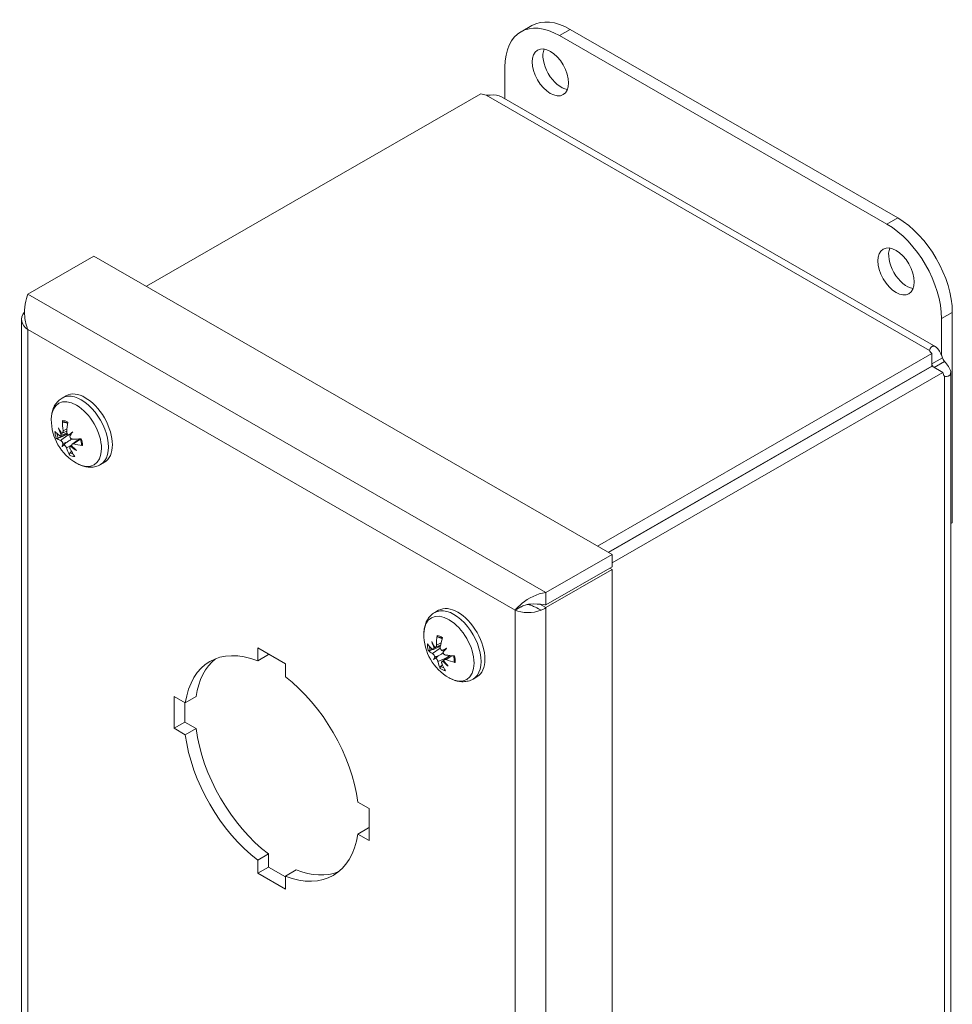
# Model space of a CAD drawing. Header units: inches. Extents: x 2 to 39.5, y 2.5 to 23.8.
# Tile 17 of 17: x 35.7 to 39.5, y 19.8 to 23.8. Entities that reach past the tile are written whole.
import ezdxf

# ---------------------------------------------------------------- set-up
doc = ezdxf.new("R2010")
doc.units = ezdxf.units.IN
doc.header["$LTSCALE"] = 2.5
doc.header["$MEASUREMENT"] = 0
doc.layers.add('Visible (ANSI)', color=7, linetype='Continuous', lineweight=13)
doc.layers.add('Visible Narrow (ANSI)', color=7, linetype='Continuous', lineweight=18)

msp = doc.modelspace()

# ---------------------------------------------------------------- linework, layer by layer
at = {"layer": 'Visible (ANSI)'}
for p, q in [((37.7227, 23.7781), (37.7663, 23.8032)), ((39.2481, 23.0244), (37.9223, 23.7879)), ((37.8787, 23.7628), (39.2045, 22.9993)), ((37.6577, 23.5075), (37.6577, 23.6346)), ((36.2059, 22.7475), (37.5597, 23.5271)), ((37.644, 23.5153), (39.4026, 22.5026)), ((35.9936, 22.8697), (35.7257, 22.7154)), ((35.9936, 22.8697), (38.0914, 21.6617)), ((35.7, 22.6132), (35.7, 17.1188)), ((39.4255, 22.6166), (39.4255, 22.4677)), ((39.4691, 21.7901), (39.4691, 22.6417)), ((39.3867, 22.475), (38.0329, 21.6954)), ((39.3867, 22.4245), (39.3867, 22.475)), ((39.4288, 22.4578), (39.3867, 22.4335)), ((39.3867, 22.4245), (38.0767, 21.6702)), ((39.3871, 22.4238), (38.0775, 21.6697)), ((39.4307, 22.3987), (39.3871, 22.4238)), ((39.4371, 22.4434), (39.3951, 22.4192)), ((38.0914, 21.6274), (39.4307, 22.3987)), ((39.4628, 22.3985), (39.4628, 17.1291)), ((35.8649, 22.295), (35.8807, 22.3041)), ((35.8579, 22.142), (35.8838, 22.1534)), ((35.8653, 22.1527), (35.8832, 22.1606)), ((35.9053, 22.1084), (35.9346, 22.1298)), ((35.8975, 22.0975), (35.9035, 22.1018)), ((36.02, 22.0256), (36.0358, 22.0347)), ((39.4628, 21.7865), (39.4691, 21.7901)), ((38.0914, 21.6617), (37.8234, 21.5074)), ((38.0914, 21.6113), (38.0914, 21.6617)), ((37.8234, 21.457), (38.0914, 21.6113)), ((37.8234, 21.4461), (38.0914, 21.6004)), ((38.0914, 21.6004), (38.0819, 21.6058)), ((38.0914, 21.6004), (38.0914, 16.0956)), ((37.8234, 21.457), (37.8234, 21.5074)), ((37.7985, 21.4604), (37.8234, 21.4461)), ((37.3734, 21.4263), (37.3892, 21.4354)), ((37.7221, 21.4488), (37.6994, 21.4357)), ((37.3772, 21.2855), (37.3973, 21.2943)), ((36.6566, 21.2836), (36.7685, 21.2191)), ((36.6566, 21.2307), (36.6566, 21.2836)), ((36.6566, 21.2307), (36.7002, 21.2558)), ((36.7002, 21.2585), (36.7002, 21.2558)), ((37.3678, 21.2773), (37.3964, 21.2899)), ((37.4121, 21.2356), (37.4348, 21.2521)), ((36.7685, 21.2191), (36.7685, 21.1662)), ((37.3682, 21.2363), (37.3876, 21.2507)), ((37.4025, 21.2273), (37.4105, 21.2331)), ((37.5285, 21.1569), (37.5443, 21.166)), ((36.3177, 21.0869), (36.3634, 21.0606)), ((36.3177, 20.9575), (36.3177, 21.0869)), ((36.3613, 21.0618), (36.3613, 20.9826)), ((36.3634, 21.0606), (36.407, 21.0857)), ((36.3177, 20.9575), (36.3613, 20.9826)), ((36.3613, 20.9826), (36.407, 20.9563)), ((36.3634, 20.9312), (36.3177, 20.9575)), ((36.3634, 20.9312), (36.407, 20.9563)), ((37.0616, 20.6586), (37.1073, 20.6322)), ((37.1073, 20.6322), (37.1073, 20.5028)), ((37.0616, 20.5291), (37.1052, 20.5542)), ((37.1052, 20.5542), (37.1073, 20.553)), ((37.1073, 20.5028), (37.0616, 20.5291)), ((36.6566, 20.4235), (36.7002, 20.4486)), ((36.6566, 20.3706), (36.6566, 20.4235)), ((36.7002, 20.4486), (36.7002, 20.3957)), ((36.6566, 20.3706), (36.7002, 20.3957)), ((36.7002, 20.3957), (36.7685, 20.3564)), ((36.7685, 20.359), (36.8121, 20.3841)), ((36.7685, 20.3062), (36.6566, 20.3706)), ((36.7685, 20.359), (36.7685, 20.3062))]:
    msp.add_line(p, q, dxfattribs=at)
for centre in [(36.0228, 22.2065), (37.5313, 21.3378)]:
    msp.add_arc(centre, 0.202, 179.3783, 240.4936, dxfattribs=at)
for centre, major_axis, ratio, start_param, end_param in [((37.9223, 23.5324), (-0.1559, 0.2708), 0.578093, 5.499721, 6.283185), ((37.8787, 23.5073), (-0.1559, 0.2708), 0.578093, 5.499721, 7.070517), ((37.8852, 23.639), (0.052, -0.0903), 0.578093, 3.572615, 5.852163), ((37.5936, 23.5544), (-0.0583, 0), 0.575862, 0.949495, 1.373122), ((39.2481, 22.7689), (-0.1559, 0.2708), 0.578093, 3.928925, 5.499721), ((39.2045, 22.7438), (0.1559, -0.2708), 0.578093, 0.787332, 2.358128), ((39.2849, 22.8329), (0.052, -0.0903), 0.578093, 3.572615, 5.852163), ((39.4342, 22.4945), (-0.0583, 0), 0.575862, 0.197674, 0.621302), ((39.4618, 22.4674), (0.0291, -0.0506), 0.578093, 4.572036, 4.856609), ((39.4182, 22.4422), (-0.0291, 0.0506), 0.578093, 1.488404, 1.653469), ((39.4714, 22.4299), (-0.0291, -0.0506), 0.578093, 5.65995, 6.083577), ((35.9583, 22.1694), (-0.0776, 0.1347), 0.578093, 3.141593, 6.283185), ((36.0307, 22.2169), (-0.1591, 0.1212), 0.891084, 0.939072, 1.078283), ((36.0106, 22.1886), (0.1655, -0.1122), 0.656838, 4.036338, 4.17555), ((36.03, 22.2055), (-0.0291, -0.1996), 0.806439, 4.839222, 5.044873), ((36.0133, 22.21), (0.0693, 0.1894), 0.584654, 1.844922, 2.050573), ((36.023, 22.1955), (-0.2016, -0.0034), 0.457039, 0.367086, 0.572737), ((36.0186, 22.2174), (-0.1879, -0.0733), 0.348934, 0.222254, 0.427905), ((35.8405, 22.1457), (-0.0412, -0.0255), 0.164778, 1.96807, 2.092927), ((36.0357, 22.1819), (0.1773, 0.0925), 0.243655, 2.240645, 2.379856), ((35.8787, 22.1427), (-0.0429, -0.0143), 0.051725, 1.862656, 2.104212), ((36.0012, 22.2248), (-0.1295, -0.1524), 0.168586, 5.301756, 5.440967), ((36.0255, 22.1948), (-0.1965, -0.0453), 0.248166, 0.869603, 1.075254), ((36.0373, 22.1842), (-0.1678, -0.1088), 0.369356, 5.853071, 5.992282), ((36.0029, 22.2271), (-0.1438, -0.139), 0.042885, 5.811968, 5.95118), ((35.8494, 22.1014), (0.0433, 0.0151), 0.076002, 0.688094, 1.101975), ((35.857, 22.0919), (-0.0321, -0.0292), 0.009879, 3.80224, 4.216121), ((36.0307, 22.2022), (-0.0969, -0.1769), 0.685422, 5.686136, 5.891787), ((36.014, 22.2067), (0.0041, 0.2016), 0.70567, 2.206522, 2.412173), ((35.8909, 22.0828), (0.0403, 0.0266), 0.15953, 1.115823, 1.208138), ((36.0279, 22.2204), (-0.1877, 0.0691), 0.857608, 1.177158, 1.31637), ((36.0079, 22.1921), (0.1389, -0.1439), 0.690315, 4.676132, 4.815343), ((36.0211, 22.2167), (0.1988, 0.0336), 0.557807, 4.035596, 4.241247), ((37.4668, 21.3007), (-0.0776, 0.1347), 0.578093, 3.141593, 6.283185), ((37.539, 21.3351), (-0.0677, -0.19), 0.753163, 4.980705, 5.186356), ((37.5302, 21.3275), (-0.2005, 0.0218), 0.546472, 0.443411, 0.649062), ((37.5415, 21.3447), (-0.1111, 0.1663), 0.903625, 1.210447, 1.349658), ((37.5165, 21.3232), (0.1411, -0.1417), 0.688594, 4.191831, 4.331043), ((37.5218, 21.3428), (0.094, 0.1784), 0.501444, 1.931074, 2.136725), ((36.7125, 20.7949), (-0.2495, 0.4333), 0.578093, 5.658723, 6.911515), ((37.5283, 21.3484), (-0.1941, -0.0546), 0.458861, 0.248802, 0.454453), ((37.3509, 21.2805), (-0.0419, -0.0244), 0.166732, 1.95809, 2.051109), ((37.5423, 21.3116), (0.1845, 0.0771), 0.123548, 2.230176, 2.369387), ((37.3912, 21.2695), (-0.0423, -0.0137), 0.027089, 1.854323, 2.194489), ((37.5112, 21.3583), (-0.1429, -0.14), 0.052076, 5.338015, 5.477226), ((37.5327, 21.3264), (-0.2001, -0.0254), 0.358092, 0.913282, 1.118933), ((36.7561, 20.82), (-0.2495, 0.4333), 0.578093, 0.087152, 0.628329), ((37.5443, 21.3133), (-0.1767, -0.0937), 0.252846, 5.854219, 5.993431), ((37.5133, 21.36), (-0.1553, -0.126), 0.077222, 0.307332, 0.446543), ((37.3547, 21.238), (0.0429, 0.0144), 0.05355, 0.678698, 1.092579), ((37.3615, 21.2278), (-0.0328, -0.0296), 0.017156, 2.060875, 2.474757), ((37.5392, 21.332), (-0.1198, -0.1622), 0.602212, 5.760184, 5.965834), ((37.5221, 21.3397), (0.0399, 0.1977), 0.652394, 2.341466, 2.547116), ((37.3963, 21.2121), (0.0411, 0.0256), 0.164509, 1.109465, 1.198075), ((37.539, 21.3485), (-0.1619, 0.1174), 0.889363, 1.391554, 1.530766), ((37.514, 21.327), (0.1066, -0.1692), 0.702856, 4.845516, 4.984728), ((37.5309, 21.3473), (0.2015, 0.0086), 0.64724, 4.097923, 4.303574), ((36.7125, 20.7949), (0.2495, -0.4333), 0.578093, 0.946334, 2.199126), ((36.7561, 20.82), (0.2495, -0.4333), 0.578093, 4.087927, 5.340718), ((36.7125, 20.7949), (-0.2495, 0.4333), 0.578093, 0.946334, 2.199126), ((36.7125, 20.7949), (0.2495, -0.4333), 0.578093, 5.658723, 6.911515), ((36.7561, 20.82), (0.2495, -0.4333), 0.578093, 5.658723, 6.196033)]:
    msp.add_ellipse(centre, major_axis=major_axis, ratio=ratio, start_param=start_param, end_param=end_param, dxfattribs=at)
for centre in [(37.8416, 23.6138), (39.2413, 22.8078)]:
    msp.add_ellipse(centre, major_axis=(-0.052, 0.0903), ratio=0.578093, dxfattribs=at)
for points, knots in [([(37.644, 23.5153), (37.6326, 23.5217), (37.6151, 23.5227), (37.5984, 23.5221), (37.5928, 23.5219), (37.5874, 23.5216), (37.5822, 23.5215)], [3.2598894, 3.2598894, 3.2598894, 3.2598894, 3.9082247, 3.9082247, 3.9082247, 4.1246651, 4.1246651, 4.1246651, 4.1246651]), ([(35.7257, 22.7154), (35.7177, 22.6948), (35.7102, 22.6601), (35.7134, 22.6239), (35.7149, 22.6063), (35.7189, 22.5885), (35.7257, 22.5723)], [-1, -1, -1, -1, -0.3275189, -0.3275189, -0.3275189, 0, 0, 0, 0]), ([(39.377, 22.4879), (39.3778, 22.498), (39.3864, 22.507), (39.3967, 22.5049), (39.4065, 22.5029), (39.4164, 22.4905), (39.4232, 22.4737), (39.4252, 22.4686), (39.4271, 22.4632), (39.4288, 22.4578)], [-0.983072, -0.983072, -0.983072, -0.983072, -0.25554, -0.25554, -0.25554, 0.432284, 0.432284, 0.432284, 0.643111, 0.643111, 0.643111, 0.643111]), ([(39.4371, 22.4434), (39.4495, 22.4297), (39.4607, 22.4145), (39.4625, 22.4023), (39.4644, 22.3895), (39.4557, 22.3814), (39.4458, 22.3816), (39.4428, 22.3817), (39.4398, 22.3824), (39.4371, 22.3837)], [0.927685, 0.927685, 0.927685, 0.927685, 1.613204, 1.613204, 1.613204, 2.337428, 2.337428, 2.337428, 2.553869, 2.553869, 2.553869, 2.553869]), ([(35.8208, 22.2087), (35.8208, 22.2154), (35.8213, 22.222), (35.8234, 22.235), (35.825, 22.2414), (35.8293, 22.254), (35.8321, 22.2601), (35.8391, 22.2717), (35.8434, 22.2772), (35.8532, 22.2871), (35.8588, 22.2914), (35.8649, 22.295)], [4.9831994, 4.9831994, 4.9831994, 4.9831994, 5.1381724, 5.1381724, 5.2931455, 5.2931455, 5.4481185, 5.4481185, 5.6030916, 5.6030916, 5.7580646, 5.7580646, 5.7580646, 5.7580646]), ([(35.8717, 22.1968), (35.8711, 22.1968), (35.8705, 22.197), (35.8693, 22.1975), (35.8687, 22.1981), (35.8677, 22.1992), (35.8673, 22.2), (35.8668, 22.2016), (35.8667, 22.2026), (35.8667, 22.2034), (35.8667, 22.2035), (35.8667, 22.2035)], [0.07098193, 0.07098193, 0.07098193, 0.07098193, 0.07729689, 0.07729689, 0.08500196, 0.08500196, 0.09271457, 0.09271457, 0.100432, 0.100432, 0.10068472, 0.10068472, 0.10068472, 0.10068472]), ([(35.8732, 22.1967), (35.8742, 22.1967), (35.8752, 22.1966), (35.8773, 22.1962), (35.8783, 22.196), (35.8805, 22.1955), (35.8816, 22.1952), (35.8838, 22.1944), (35.885, 22.194), (35.8865, 22.1933), (35.8868, 22.1932), (35.8871, 22.193)], [6.1190876, 6.1190876, 6.1190876, 6.1190876, 6.1919109, 6.1919109, 6.2647342, 6.2647342, 6.3375575, 6.3375575, 6.4103807, 6.4103807, 6.4316307, 6.4316307, 6.4316307, 6.4316307]), ([(35.8489, 22.1325), (35.8482, 22.1322), (35.8475, 22.1319), (35.846, 22.1315), (35.8451, 22.1312), (35.8437, 22.131), (35.8429, 22.1309), (35.8418, 22.131), (35.8413, 22.1312), (35.841, 22.1314), (35.841, 22.1314), (35.841, 22.1314)], [0.07098193, 0.07098193, 0.07098193, 0.07098193, 0.07729689, 0.07729689, 0.08500196, 0.08500196, 0.09271457, 0.09271457, 0.100432, 0.100432, 0.10068472, 0.10068472, 0.10068472, 0.10068472]), ([(35.8603, 22.1493), (35.8604, 22.1481), (35.8604, 22.147), (35.86, 22.1448), (35.8597, 22.1439), (35.8588, 22.1425), (35.8582, 22.1421), (35.8568, 22.1417), (35.8561, 22.1418), (35.855, 22.1423), (35.8547, 22.1424), (35.8544, 22.1427)], [0.02723419, 0.02723419, 0.02723419, 0.02723419, 0.03861353, 0.03861353, 0.05123114, 0.05123114, 0.06397485, 0.06397485, 0.07671856, 0.07671856, 0.08189881, 0.08189881, 0.08189881, 0.08189881]), ([(35.8684, 22.1625), (35.8686, 22.1611), (35.8686, 22.1597), (35.8683, 22.1571), (35.868, 22.1559), (35.8671, 22.1541), (35.8664, 22.1534), (35.865, 22.1525), (35.8642, 22.1523), (35.8631, 22.1525), (35.8629, 22.1525), (35.8626, 22.1526)], [0, 0, 0, 0, 0.0129304, 0.0129304, 0.02586079, 0.02586079, 0.03848371, 0.03848371, 0.05110663, 0.05110663, 0.05470553, 0.05470553, 0.05470553, 0.05470553]), ([(35.8918, 22.1447), (35.8908, 22.145), (35.8898, 22.1454), (35.8878, 22.1468), (35.8868, 22.1478), (35.8852, 22.15), (35.8845, 22.1513), (35.8835, 22.1541), (35.8832, 22.1556), (35.8831, 22.1574), (35.8831, 22.158), (35.8831, 22.1585)], [0.02723419, 0.02723419, 0.02723419, 0.02723419, 0.03861353, 0.03861353, 0.05123114, 0.05123114, 0.06397485, 0.06397485, 0.07671856, 0.07671856, 0.08189881, 0.08189881, 0.08189881, 0.08189881]), ([(35.9073, 22.1283), (35.9062, 22.1283), (35.9049, 22.1286), (35.9025, 22.1296), (35.9013, 22.1304), (35.8994, 22.1322), (35.8984, 22.1333), (35.8969, 22.1359), (35.8964, 22.1372), (35.896, 22.1389), (35.8959, 22.1393), (35.8958, 22.1397)], [0, 0, 0, 0, 0.0129304, 0.0129304, 0.02586079, 0.02586079, 0.03848371, 0.03848371, 0.05110663, 0.05110663, 0.05470553, 0.05470553, 0.05470553, 0.05470553]), ([(35.9384, 22.1301), (35.9389, 22.1286), (35.9394, 22.1272), (35.9403, 22.124), (35.9407, 22.1222), (35.9415, 22.1188), (35.9419, 22.117), (35.9425, 22.1137), (35.9427, 22.112), (35.9431, 22.1087), (35.9432, 22.1071), (35.9433, 22.1055)], [1.3843511, 1.3843511, 1.3843511, 1.3843511, 1.4505446, 1.4505446, 1.5306495, 1.5306495, 1.6107545, 1.6107545, 1.6908594, 1.6908594, 1.7709644, 1.7709644, 1.7709644, 1.7709644]), ([(35.8583, 22.1234), (35.859, 22.1232), (35.8598, 22.1228), (35.8616, 22.1214), (35.8625, 22.1205), (35.8642, 22.1185), (35.865, 22.1173), (35.8665, 22.1147), (35.8671, 22.1134), (35.8677, 22.1118), (35.8679, 22.1115), (35.868, 22.1111)], [0, 0, 0, 0, 0.0129304, 0.0129304, 0.02586079, 0.02586079, 0.03848371, 0.03848371, 0.05110663, 0.05110663, 0.05470553, 0.05470553, 0.05470553, 0.05470553]), ([(35.872, 22.1061), (35.8728, 22.1057), (35.8737, 22.1052), (35.8756, 22.1037), (35.8766, 22.1028), (35.8784, 22.1007), (35.8793, 22.0995), (35.8809, 22.097), (35.8815, 22.0957), (35.8821, 22.0942), (35.8823, 22.0937), (35.8824, 22.0933)], [0.0272321, 0.0272321, 0.0272321, 0.0272321, 0.03854616, 0.03854616, 0.05123111, 0.05123111, 0.064046, 0.064046, 0.07686089, 0.07686089, 0.0819035, 0.0819035, 0.0819035, 0.0819035]), ([(35.8822, 22.1151), (35.8857, 22.1174), (35.8893, 22.1197), (35.8963, 22.1241), (35.9002, 22.1265), (35.904, 22.129)], [-3.69724456, -3.69724456, -3.69724456, -3.69724456, -3.65821038, -3.65821038, -3.61116217, -3.61116217, -3.61116217, -3.61116217]), ([(35.8971, 22.0893), (35.8965, 22.0904), (35.8961, 22.0917), (35.8958, 22.0939), (35.8959, 22.0949), (35.8965, 22.0965), (35.897, 22.0972), (35.8984, 22.0981), (35.8993, 22.0983), (35.9006, 22.0983), (35.9009, 22.0982), (35.9012, 22.0982)], [0, 0, 0, 0, 0.0129304, 0.0129304, 0.02586079, 0.02586079, 0.03848371, 0.03848371, 0.05110663, 0.05110663, 0.05470553, 0.05470553, 0.05470553, 0.05470553]), ([(35.9035, 22.1015), (35.9033, 22.1026), (35.9032, 22.1037), (35.9034, 22.1057), (35.9037, 22.1067), (35.9048, 22.1082), (35.9056, 22.1087), (35.9075, 22.1094), (35.9086, 22.1095), (35.9102, 22.1094), (35.9107, 22.1093), (35.9112, 22.1091)], [0.02723419, 0.02723419, 0.02723419, 0.02723419, 0.03861353, 0.03861353, 0.05123114, 0.05123114, 0.06397485, 0.06397485, 0.07671856, 0.07671856, 0.08189881, 0.08189881, 0.08189881, 0.08189881]), ([(35.9475, 22.1026), (35.9475, 22.1026), (35.9475, 22.1026), (35.9467, 22.1027), (35.9459, 22.1029), (35.9447, 22.1034), (35.9441, 22.1038), (35.9435, 22.1046), (35.9433, 22.1051), (35.9433, 22.1055)], [0.02298942, 0.02298942, 0.02298942, 0.02298942, 0.02324214, 0.02324214, 0.03095957, 0.03095957, 0.03867218, 0.03867218, 0.0458259, 0.0458259, 0.0458259, 0.0458259]), ([(35.8949, 22.064), (35.8949, 22.0641), (35.8949, 22.0641), (35.8946, 22.0646), (35.8943, 22.0654), (35.8942, 22.0669), (35.8943, 22.0678), (35.8946, 22.0694), (35.895, 22.0703), (35.8958, 22.0716), (35.8962, 22.0723), (35.8967, 22.0728)], [0.02298942, 0.02298942, 0.02298942, 0.02298942, 0.02324214, 0.02324214, 0.03095957, 0.03095957, 0.03867218, 0.03867218, 0.04637725, 0.04637725, 0.05269221, 0.05269221, 0.05269221, 0.05269221]), ([(36.02, 22.0256), (36.0139, 22.0221), (36.0074, 22.0194), (35.9939, 22.0158), (35.987, 22.015), (35.9734, 22.0147), (35.9667, 22.0154), (35.9537, 22.0179), (35.9474, 22.0198), (35.935, 22.0245), (35.9291, 22.0274), (35.9233, 22.0307)], [2.6164719, 2.6164719, 2.6164719, 2.6164719, 2.771445, 2.771445, 2.926418, 2.926418, 3.0813911, 3.0813911, 3.2363641, 3.2363641, 3.3913372, 3.3913372, 3.3913372, 3.3913372]), ([(37.8234, 21.5074), (37.7877, 21.5028), (37.7524, 21.4841), (37.7277, 21.4639), (37.7157, 21.4541), (37.7062, 21.4441), (37.6994, 21.4357)], [-1, -1, -1, -1, -0.3275189, -0.3275189, -0.3275189, 0, 0, 0, 0]), ([(37.7624, 21.4609), (37.7562, 21.4607), (37.7497, 21.4597), (37.7375, 21.4562), (37.7317, 21.4538), (37.7249, 21.4503), (37.7235, 21.4495), (37.7221, 21.4488)], [0, 0, 0, 0, 0.0584838, 0.0584838, 0.1156842, 0.1156842, 0.1310069, 0.1310069, 0.1310069, 0.1310069]), ([(37.7626, 21.4608), (37.7782, 21.4611), (37.7964, 21.4615), (37.8153, 21.4585), (37.818, 21.458), (37.8207, 21.4575), (37.8234, 21.457)], [0.2843858, 0.2843858, 0.2843858, 0.2843858, 0.9110099, 0.9110099, 0.9110099, 1, 1, 1, 1]), ([(37.3292, 21.34), (37.3293, 21.3467), (37.3298, 21.3533), (37.3319, 21.3663), (37.3335, 21.3728), (37.3378, 21.3853), (37.3406, 21.3914), (37.3476, 21.4031), (37.3519, 21.4086), (37.3617, 21.4184), (37.3673, 21.4228), (37.3734, 21.4263)], [4.8327792, 4.8327792, 4.8327792, 4.8327792, 4.9877523, 4.9877523, 5.1427253, 5.1427253, 5.2976984, 5.2976984, 5.4526714, 5.4526714, 5.6076445, 5.6076445, 5.6076445, 5.6076445]), ([(37.3866, 21.3274), (37.3862, 21.3275), (37.3858, 21.3276), (37.385, 21.328), (37.3844, 21.3286), (37.3836, 21.3297), (37.3833, 21.3305), (37.383, 21.332), (37.3829, 21.333), (37.3831, 21.3339), (37.3831, 21.3339), (37.3831, 21.3339)], [0.07314539, 0.07314539, 0.07314539, 0.07314539, 0.07729689, 0.07729689, 0.08500196, 0.08500196, 0.09271457, 0.09271457, 0.100432, 0.100432, 0.10068472, 0.10068472, 0.10068472, 0.10068472]), ([(37.3808, 21.2938), (37.3808, 21.2924), (37.3807, 21.291), (37.38, 21.2886), (37.3795, 21.2876), (37.3784, 21.2861), (37.3776, 21.2856), (37.376, 21.2851), (37.375, 21.2851), (37.3739, 21.2855), (37.3737, 21.2856), (37.3734, 21.2857)], [0, 0, 0, 0, 0.0129304, 0.0129304, 0.02586079, 0.02586079, 0.03848371, 0.03848371, 0.05110663, 0.05110663, 0.05470553, 0.05470553, 0.05470553, 0.05470553]), ([(37.3866, 21.3274), (37.3877, 21.3271), (37.3889, 21.3268), (37.3913, 21.3261), (37.3926, 21.3256), (37.3951, 21.3246), (37.3964, 21.324), (37.399, 21.3228), (37.4003, 21.322), (37.4023, 21.3209), (37.403, 21.3204), (37.4037, 21.32)], [6.0838101, 6.0838101, 6.0838101, 6.0838101, 6.1637242, 6.1637242, 6.2436384, 6.2436384, 6.3235526, 6.3235526, 6.4034668, 6.4034668, 6.4464562, 6.4464562, 6.4464562, 6.4464562]), ([(37.3546, 21.2735), (37.3539, 21.2733), (37.3531, 21.273), (37.3516, 21.2727), (37.3507, 21.2726), (37.3492, 21.2726), (37.3484, 21.2727), (37.3472, 21.273), (37.3467, 21.2732), (37.3463, 21.2736), (37.3463, 21.2736), (37.3463, 21.2736)], [0.07098193, 0.07098193, 0.07098193, 0.07098193, 0.07729689, 0.07729689, 0.08500196, 0.08500196, 0.09271457, 0.09271457, 0.100432, 0.100432, 0.10068472, 0.10068472, 0.10068472, 0.10068472]), ([(37.3705, 21.2832), (37.3705, 21.2821), (37.3703, 21.281), (37.3697, 21.2792), (37.3692, 21.2784), (37.3681, 21.2774), (37.3674, 21.2771), (37.3658, 21.2771), (37.365, 21.2774), (37.3639, 21.2781), (37.3636, 21.2784), (37.3632, 21.2787)], [0.02723419, 0.02723419, 0.02723419, 0.02723419, 0.03861353, 0.03861353, 0.05123114, 0.05123114, 0.06397485, 0.06397485, 0.07671856, 0.07671856, 0.08189881, 0.08189881, 0.08189881, 0.08189881]), ([(37.3649, 21.2603), (37.3656, 21.2599), (37.3665, 21.2592), (37.3683, 21.2575), (37.3691, 21.2564), (37.3707, 21.2542), (37.3714, 21.2529), (37.3727, 21.2502), (37.3732, 21.2489), (37.3736, 21.2474), (37.3737, 21.247), (37.3737, 21.2467)], [0, 0, 0, 0, 0.0129304, 0.0129304, 0.02586079, 0.02586079, 0.03848371, 0.03848371, 0.05110663, 0.05110663, 0.05470553, 0.05470553, 0.05470553, 0.05470553]), ([(37.3876, 21.2507), (37.3912, 21.2528), (37.3948, 21.255), (37.4014, 21.2589), (37.4046, 21.2609), (37.4079, 21.2628)], [-3.69724456, -3.69724456, -3.69724456, -3.69724456, -3.65821038, -3.65821038, -3.61893046, -3.61893046, -3.61893046, -3.61893046]), ([(37.4034, 21.2722), (37.4024, 21.2726), (37.4014, 21.2733), (37.3995, 21.275), (37.3986, 21.2761), (37.3971, 21.2784), (37.3965, 21.2798), (37.3958, 21.2827), (37.3956, 21.2841), (37.3957, 21.2859), (37.3958, 21.2865), (37.3959, 21.287)], [0.02723419, 0.02723419, 0.02723419, 0.02723419, 0.03861353, 0.03861353, 0.05123114, 0.05123114, 0.06397485, 0.06397485, 0.07671856, 0.07671856, 0.08189881, 0.08189881, 0.08189881, 0.08189881]), ([(37.4177, 21.2542), (37.4165, 21.2543), (37.4152, 21.2547), (37.4128, 21.2561), (37.4117, 21.2571), (37.4099, 21.2591), (37.409, 21.2603), (37.4078, 21.263), (37.4073, 21.2644), (37.4071, 21.266), (37.4071, 21.2664), (37.4071, 21.2667)], [0, 0, 0, 0, 0.0129304, 0.0129304, 0.02586079, 0.02586079, 0.03848371, 0.03848371, 0.05110663, 0.05110663, 0.05470553, 0.05470553, 0.05470553, 0.05470553]), ([(37.3774, 21.2412), (37.3782, 21.2407), (37.3791, 21.24), (37.3809, 21.2382), (37.3819, 21.2371), (37.3835, 21.2349), (37.3843, 21.2336), (37.3856, 21.2311), (37.3861, 21.2298), (37.3865, 21.2283), (37.3866, 21.2279), (37.3867, 21.2275)], [0.0272321, 0.0272321, 0.0272321, 0.0272321, 0.03854616, 0.03854616, 0.05123111, 0.05123111, 0.064046, 0.064046, 0.07686089, 0.07686089, 0.0819035, 0.0819035, 0.0819035, 0.0819035]), ([(37.4018, 21.2207), (37.4013, 21.2218), (37.4011, 21.2229), (37.4011, 21.225), (37.4013, 21.2259), (37.4022, 21.2271), (37.4028, 21.2276), (37.4045, 21.2281), (37.4055, 21.2281), (37.4068, 21.2279), (37.4071, 21.2278), (37.4074, 21.2277)], [0, 0, 0, 0, 0.0129304, 0.0129304, 0.02586079, 0.02586079, 0.03848371, 0.03848371, 0.05110663, 0.05110663, 0.05470553, 0.05470553, 0.05470553, 0.05470553]), ([(37.4103, 21.2302), (37.4102, 21.2312), (37.4102, 21.2322), (37.4107, 21.234), (37.4112, 21.2348), (37.4126, 21.236), (37.4135, 21.2364), (37.4155, 21.2367), (37.4167, 21.2365), (37.4183, 21.2361), (37.4188, 21.236), (37.4193, 21.2358)], [0.02723419, 0.02723419, 0.02723419, 0.02723419, 0.03861353, 0.03861353, 0.05123114, 0.05123114, 0.06397485, 0.06397485, 0.07671856, 0.07671856, 0.08189881, 0.08189881, 0.08189881, 0.08189881]), ([(37.4498, 21.251), (37.4501, 21.2498), (37.4503, 21.2485), (37.4509, 21.2456), (37.4511, 21.2439), (37.4515, 21.2406), (37.4516, 21.239), (37.4518, 21.2359), (37.4519, 21.2343), (37.4518, 21.2313), (37.4518, 21.2298), (37.4516, 21.2284)], [1.3923126, 1.3923126, 1.3923126, 1.3923126, 1.4505347, 1.4505347, 1.5305925, 1.5305925, 1.6106502, 1.6106502, 1.690708, 1.690708, 1.7707657, 1.7707657, 1.7707657, 1.7707657]), ([(37.4559, 21.2242), (37.4559, 21.2242), (37.4559, 21.2242), (37.4551, 21.2244), (37.4542, 21.2247), (37.453, 21.2255), (37.4525, 21.226), (37.4518, 21.227), (37.4516, 21.2277), (37.4516, 21.2283), (37.4516, 21.2283), (37.4516, 21.2284)], [0.02298942, 0.02298942, 0.02298942, 0.02298942, 0.02324214, 0.02324214, 0.03095957, 0.03095957, 0.03867218, 0.03867218, 0.04637725, 0.04637725, 0.04741342, 0.04741342, 0.04741342, 0.04741342]), ([(37.3949, 21.2004), (37.3949, 21.2004), (37.3949, 21.2004), (37.3947, 21.2009), (37.3946, 21.2016), (37.3946, 21.203), (37.3948, 21.2038), (37.3953, 21.2053), (37.3958, 21.2062), (37.3967, 21.2075), (37.3972, 21.2081), (37.3977, 21.2086)], [0.02298942, 0.02298942, 0.02298942, 0.02298942, 0.02324214, 0.02324214, 0.03095957, 0.03095957, 0.03867218, 0.03867218, 0.04637725, 0.04637725, 0.05269221, 0.05269221, 0.05269221, 0.05269221]), ([(37.5285, 21.1569), (37.5224, 21.1534), (37.5158, 21.1507), (37.5024, 21.1472), (37.4955, 21.1463), (37.4819, 21.146), (37.4752, 21.1467), (37.4622, 21.1492), (37.4559, 21.1511), (37.4435, 21.1559), (37.4376, 21.1587), (37.4318, 21.162)], [2.4660518, 2.4660518, 2.4660518, 2.4660518, 2.6210249, 2.6210249, 2.7759979, 2.7759979, 2.9309709, 2.9309709, 3.085944, 3.085944, 3.240917, 3.240917, 3.240917, 3.240917])]:
    msp.add_open_spline(points, degree=3, knots=knots, dxfattribs=at)
for points in [[(35.7112, 22.6412), (35.6929, 22.6196), (35.6989, 22.5906), (35.7257, 22.5723)], [(35.7126, 22.6429), (35.7121, 22.6423), (35.7116, 22.6418), (35.7112, 22.6412)], [(37.6994, 21.4357), (37.7262, 21.4231), (37.7716, 21.4226), (37.8042, 21.4359)], [(37.8042, 21.4359), (37.8112, 21.4387), (37.8177, 21.4422), (37.8234, 21.4461)]]:
    msp.add_open_spline(points, degree=3, dxfattribs=at)
for points, weights in [([(35.8717, 22.1968), (35.8731, 22.1967), (35.8746, 22.1966)], [1.00556618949, 1.00710347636, 1.00851205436]), ([(35.8489, 22.1325), (35.87, 22.1422), (35.8857, 22.1494)], [1.00556618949, 1.02562320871, 1.0237707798]), ([(35.9025, 22.0792), (35.8997, 22.0761), (35.8967, 22.0728)], [1.01241199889, 1.00938653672, 1.00556618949]), ([(37.3546, 21.2735), (37.36, 21.2756), (37.365, 21.2775)], [1.00556618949, 1.01049393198, 1.01409917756]), ([(37.3885, 21.2865), (37.3926, 21.288), (37.3963, 21.2894)], [1.02390619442, 1.02407145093, 1.02294893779]), ([(37.4041, 21.2148), (37.401, 21.2118), (37.3977, 21.2086)], [1.01263580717, 1.00952853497, 1.00556618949])]:
    msp.add_rational_spline(points, weights, degree=2, dxfattribs=at)
at = {"layer": 'Visible Narrow (ANSI)'}
for p, q in [((37.8787, 23.7628), (37.9223, 23.7879)), ((39.377, 22.4879), (37.5822, 23.5215)), ((39.2481, 23.0244), (39.2045, 22.9993)), ((35.7257, 22.7154), (37.8234, 21.5074)), ((39.4255, 22.6166), (39.4691, 22.6417)), ((35.7257, 22.5723), (35.7257, 17.0882)), ((37.6994, 21.4357), (35.7257, 22.5723)), ((39.4371, 17.0725), (39.4371, 22.3837)), ((35.8684, 22.1625), (35.8841, 22.1707)), ((35.8583, 22.1234), (35.8895, 22.1457)), ((35.8824, 22.0933), (35.9032, 22.1035)), ((35.9112, 22.1091), (35.939, 22.1283)), ((37.6994, 15.9517), (37.6994, 21.4357)), ((37.8234, 21.4461), (37.8234, 15.9413)), ((37.3808, 21.2938), (37.3992, 21.3032)), ((37.3649, 21.2603), (37.396, 21.2821)), ((37.3867, 21.2275), (37.4285, 21.2475)), ((37.4193, 21.2358), (37.4427, 21.2515))]:
    msp.add_line(p, q, dxfattribs=at)
for centre, major_axis, start_param, end_param in [((35.9224, 22.1487), (-0.0717, 0.1246), 2.366727, 7.058051), ((35.9425, 22.1603), (0.0776, -0.1347), 0, 3.141593), ((35.8914, 22.1309), (-0.0397, 0.0689), 5.561197, 5.954932), ((35.8937, 22.1322), (-0.0353, 0.0613), 5.922162, 5.956888), ((35.8914, 22.1309), (0.0397, -0.0689), 3.990401, 4.384136), ((35.8937, 22.1322), (-0.0353, 0.0613), 0.968052, 1.244499), ((35.8914, 22.1309), (-0.0397, 0.0689), 3.990401, 4.384136), ((35.8914, 22.1309), (0.0397, -0.0689), 5.561197, 5.954932), ((35.8937, 22.1322), (-0.0353, 0.0613), 2.417649, 2.669648), ((37.4309, 21.28), (-0.0717, 0.1246), 2.366727, 7.058051), ((37.451, 21.2916), (0.0776, -0.1347), 0, 3.141593), ((37.3999, 21.2622), (-0.0397, 0.0689), 5.410777, 5.804512), ((37.3999, 21.2622), (0.0397, -0.0689), 3.83998, 4.233716), ((37.4022, 21.2635), (-0.0353, 0.0613), 0.832709, 1.094079), ((37.3999, 21.2622), (-0.0397, 0.0689), 3.83998, 4.233716), ((37.3999, 21.2622), (0.0397, -0.0689), 5.410777, 5.804512), ((37.4022, 21.2635), (-0.0353, 0.0613), 2.267229, 2.51873)]:
    msp.add_ellipse(centre, major_axis=major_axis, ratio=0.578093, start_param=start_param, end_param=end_param, dxfattribs=at)
msp.add_open_spline([(35.7112, 22.6412), (35.7116, 22.6409), (35.7121, 22.6406), (35.7126, 22.6403)], degree=3, dxfattribs=at)
msp.add_open_spline([(37.7495, 21.4594), (37.7515, 21.4589), (37.7535, 21.4584), (37.7589, 21.4569), (37.7621, 21.4558), (37.7707, 21.4526), (37.7762, 21.4501), (37.7888, 21.444), (37.7971, 21.4397), (37.8042, 21.4359)], degree=3, knots=[-0.2193789, -0.2193789, -0.2193789, -0.2193789, -0.1944255, -0.1944255, -0.1547125, -0.1547125, -0.0918104, -0.0918104, 0, 0, 0, 0], dxfattribs=at)

doc.saveas('drawing.dxf')
